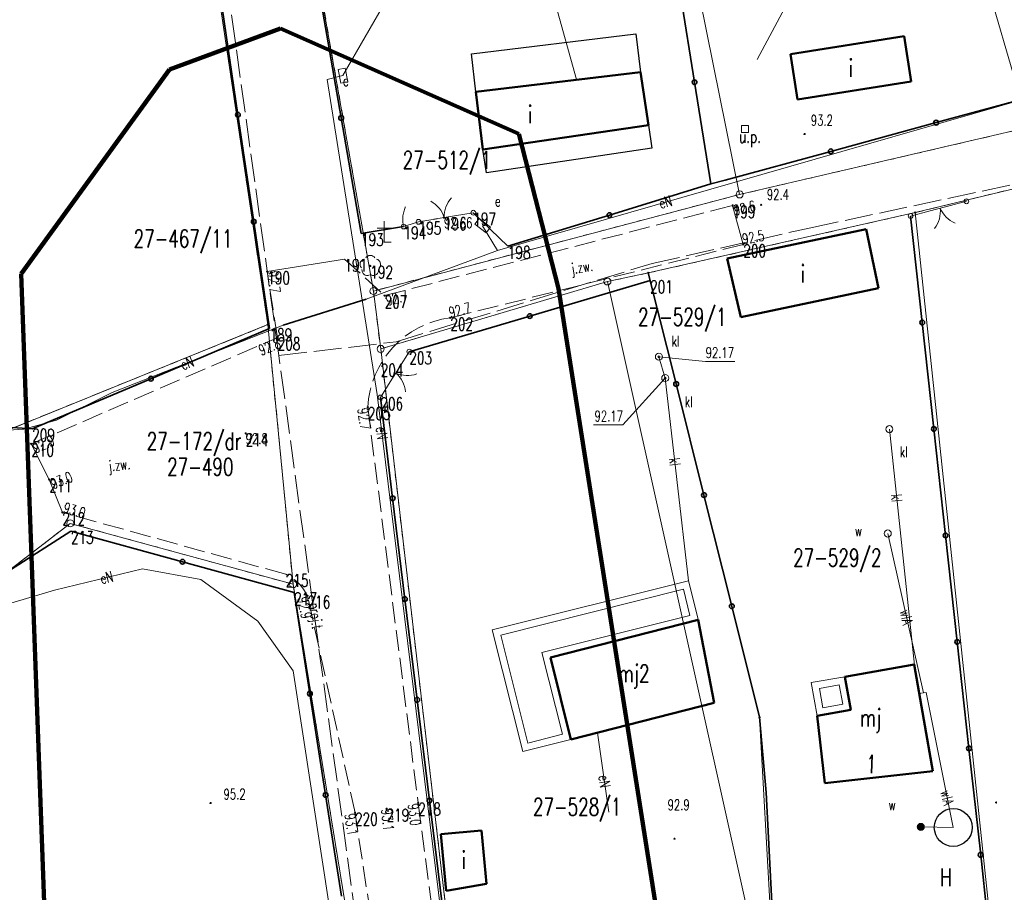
# Model space of a CAD drawing. Header units: metres. Extents: x 7542868 to 7543894, y 5828497 to 5830561.
# Tile 51 of 66: x 7543085 to 7543155, y 5830434 to 5830497. Entities that reach past the tile are written whole.
import ezdxf
from ezdxf.enums import TextEntityAlignment as Align

# ---------------------------------------------------------------- set-up
doc = ezdxf.new("R2010")
doc.units = ezdxf.units.M
for name, pattern in [('1', [0]), ('2_1', [0]), ('2_14', [1, -1]), ('2_BUIB12_02', [0]), ('2_BUIB12_03', [0]), ('2_KTJZ01', [2, 1.5, -0.5]), ('3_1', [0]), ('3_EGBB01', [0]), ('3_EGBI17', [0]), ('3_EGBT07', [0]), ('4_1', [0]), ('4_SUOP03_03', [0]), ('4_SUOP03_13', [0]), ('4_SUPE_01', [0]), ('4_SUPK_01', [0]), ('4_SUPT_P_01', [2.5, 2, -0.5]), ('4_SUPW_01', [0]), ('4_SUUS03', [0]), ('GDE', [0]), ('GUK', [2, 1.5, -0.5]), ('GUZ', [1, 0.5, -0.5])]:
    doc.linetypes.add(name, pattern=pattern)
doc.layers.get('0').update_dxf_attribs({"color": 250, "linetype": 'CONTINUOUS', "lineweight": 100})
for name, color, linetype, lineweight in [('BUIB_E_T_6', 7, 'CONTINUOUS', 18), ('BUIB_L_10', 7, '2_BUIB12_02', 25), ('BUIB_T_2', 7, 'CONTINUOUS', 18), ('Dzialki', 7, 'GDE', 18), ('EADTD_T_0', 7, 'CONTINUOUS', 25), ('EGBB_E_T_0', 7, 'CONTINUOUS', 25), ('EGBB_L_0', 7, '3_EGBB01', 50), ('EGBE_L_0', 7, '3_EGBT07', 18), ('EGBE_L_8', 7, '3_1', 18), ('Kontury', 3, 'GUK', 18), ('KTJZ_E_T_0', 7, 'CONTINUOUS', 15), ('KTJZ_L_0', 7, '2_KTJZ01', 18), ('KTOK_L_1', 7, '2_1', 18), ('KTOK_L_3', 7, '2_1', 18), ('KTOK_L_4', 7, 'CONTINUOUS', 35), ('Numery_dzialek', 7, 'CONTINUOUS', 13), ('Numery_uzytkow', 7, 'CONTINUOUS', 13), ('OBOO_T_0', 7, 'CONTINUOUS', 18), ('OBOP_T_1', 3, 'CONTINUOUS', 18), ('PIKIETY_T_0', 230, 'CONTINUOUS', 0), ('Punkty', 7, 'CONTINUOUS', 18), ('RTPW_T_0', 7, 'CONTINUOUS', 15), ('RTPW_T_1', 7, 'CONTINUOUS', 15), ('SUOE_L_1', 1, '4_SUOP03_13', 35), ('SUPE_E_T_3', 1, 'CONTINUOUS', 15), ('SUPE_L_3', 1, '4_SUPE_01', 18), ('SUPK_E_T_1', 34, 'CONTINUOUS', 15), ('SUPK_L_1', 34, '4_SUPK_01', 18), ('SUPP_E_T_6', 30, 'CONTINUOUS', 15), ('SUPP_L_6', 30, '4_SUPT_P_01', 18), ('SUPW_E_T_1', 5, 'CONTINUOUS', 15), ('SUPW_L_1', 5, '4_SUPW_01', 18), ('SUTK_T_0', 7, 'CONTINUOUS', 18), ('SUUE_E_T_2', 7, 'CONTINUOUS', 15), ('SUUE_T_3', 7, 'CONTINUOUS', 18), ('SUUK_E_T_3', 7, 'CONTINUOUS', 15), ('SUUK_T_2', 34, 'CONTINUOUS', 18), ('SUUK_T_4', 7, 'CONTINUOUS', 18), ('SUUW_E_T_0', 7, 'CONTINUOUS', 25), ('SUUW_E_T_3', 7, 'CONTINUOUS', 15), ('SUUW_E_T_8', 7, 'CONTINUOUS', 15), ('SUUW_L_0', 7, '4_1', 25), ('SUUW_T_11', 7, 'CONTINUOUS', 18), ('SUUW_T_3', 5, 'CONTINUOUS', 18), ('SUUW_T_5', 7, 'CONTINUOUS', 18), ('Uzytki', 7, 'GUZ', 18), ('ZASIEG_L_0', 3, '1', 100)]:
    doc.layers.add(name, color=color, linetype=linetype, lineweight=lineweight)
doc.styles.get("Standard").update_dxf_attribs({"font": 'Simplex.SHX', "width": 0.75})

# ---------------------------------------------------------------- blocks, each defined once
blk = doc.blocks.new('GRO')
at = {"linetype": 'CONTINUOUS'}
blk.add_circle((0, 0), 0.045, dxfattribs=at)
blk = doc.blocks.new('GRT')
at = {"linetype": 'CONTINUOUS'}
blk.add_circle((0, 0), 0.25, dxfattribs=at)
blk = doc.blocks.new('2_BUIB12_01')
at = {"linetype": 'CONTINUOUS'}
for p, q in [((-0.25, -0.25), (-0.25, 0.25)), ((-0.25, 0.25), (0.25, 0.25)), ((0.25, 0.25), (0.25, -0.25)), ((0.25, -0.25), (-0.25, -0.25))]:
    blk.add_line(p, q, dxfattribs=at)
blk = doc.blocks.new('2_OBOO01_01')
at = {"linetype": 'CONTINUOUS'}
for p, q in [((0, 1.5), (0, 0)), ((-0.5, 1), (0.5, 1)), ((0, 0), (0.5, 0))]:
    blk.add_line(p, q, dxfattribs=at)
blk = doc.blocks.new('2_OBOP02_01')
at = {"linetype": 'CONTINUOUS'}
blk.add_circle((0, 0), 0.045, dxfattribs=at)
for centre, start, end in [((0, 0.375), 30.14012, 149.85988), ((-0.357, 0.116), 102.14447, 221.86002), ((0.357, 0.116), 318.13998, 77.85553), ((-0.22, -0.303), 174.14818, 293.85423), ((0.22, -0.303), 246.14577, 5.85182)]:
    blk.add_arc(centre, 0.375, start, end, dxfattribs=at)
blk = doc.blocks.new('2_RTPW01')
at = {"linetype": 'CONTINUOUS'}
blk.add_circle((0, 0), 0.045, dxfattribs=at)
blk = doc.blocks.new('2_RTPW02')
at = {"linetype": 'CONTINUOUS'}
blk.add_circle((0, 0), 0.045, dxfattribs=at)
blk = doc.blocks.new('4_SUPS01_05')
at = {"linetype": 'CONTINUOUS'}
blk.add_circle((0, 0), 0.0625, dxfattribs=at)
blk = doc.blocks.new('4_SUUS18_01')
at = {"linetype": 'CONTINUOUS'}
for p, q in [((0.5, 0.25), (-0.5, 0.25)), ((-0.5, 0.25), (-0.5, -0.25)), ((0.5, -0.25), (0.5, 0.25)), ((-0.5, -0.25), (0.5, -0.25))]:
    blk.add_line(p, q, dxfattribs=at)
blk = doc.blocks.new('4_SUUS22_01')
at = {"linetype": 'CONTINUOUS'}
blk.add_circle((0, 0), 0.25, dxfattribs=at)
blk = doc.blocks.new('4_SUUS15_05')
at = {"linetype": 'CONTINUOUS'}
blk.add_circle((0, 0), 0.25, dxfattribs=at)
blk = doc.blocks.new('4_SUUS31_01')
at = {"linetype": 'CONTINUOUS'}
for radius in [0.25, 0.225, 0.2, 0.175, 0.15, 0.125, 0.1, 0.075, 0.05, 0.025, 0.00715]:
    blk.add_circle((0, 0), radius, dxfattribs=at)
blk = doc.blocks.new('4_SUUS15_08')
at = {"linetype": 'CONTINUOUS'}
blk.add_circle((0, 0), 0.25, dxfattribs=at)

msp = doc.modelspace()

# ---------------------------------------------------------------- linework, layer by layer
at = {"layer": 'BUIB_L_10', "linetype": '2_BUIB12_03'}
for p, q in [((7543117.501, 5830494.108), (7543129.223, 5830495.52)), ((7543129.223, 5830495.52), (7543129.552, 5830492.801)), ((7543117.83, 5830491.39), (7543117.501, 5830494.108)), ((7543129.552, 5830492.801), (7543117.83, 5830491.39)), ((7543118.329, 5830487.272), (7543130.128, 5830489.025)), ((7543130.128, 5830489.025), (7543130.37, 5830487.376)), ((7543118.57, 5830485.624), (7543118.329, 5830487.272)), ((7543130.37, 5830487.376), (7543118.57, 5830485.624))]:
    msp.add_line(p, q, dxfattribs=at)
at = {"layer": 'Dzialki'}
for p, q in [((7543103, 5830474.81), (7543090.43, 5830559.25)), ((7543136.62, 5830484.08), (7543121.36, 5830559.22)), ((7543110.52, 5830477.2), (7543096.49, 5830557.14)), ((7543136.62, 5830484.08), (7543164.16, 5830490.47)), ((7543160.36, 5830485.5), (7543149.13, 5830482.79)), ((7543110.52, 5830477.2), (7543136.62, 5830484.08)), ((7543149.13, 5830482.79), (7543130.11, 5830478.49)), ((7543155.75, 5830420.2), (7543149.13, 5830482.79)), ((7543130.11, 5830478.49), (7543127.2, 5830477.88)), ((7543138.04, 5830446.83), (7543130.11, 5830478.49)), ((7543127.2, 5830477.88), (7543111.04, 5830473.08)), ((7543139.35, 5830423.34), (7543127.2, 5830477.88)), ((7543111.04, 5830473.08), (7543110.52, 5830477.2)), ((7543084.03, 5830467.11), (7543103, 5830474.81)), ((7543104.8, 5830456.31), (7543103, 5830474.81)), ((7543116.74, 5830424.16), (7543111.04, 5830473.08)), ((7543080.17, 5830453.92), (7543088.92, 5830460.65)), ((7543088.92, 5830460.65), (7543104.8, 5830456.31)), ((7543110.87, 5830419.06), (7543104.8, 5830456.31)), ((7543139.35, 5830423.34), (7543138.04, 5830446.83))]:
    msp.add_line(p, q, dxfattribs=at)
at = {"layer": 'EGBB_L_0', "linetype": '3_EGBB01'}
for p, q in [((7543140.235, 5830494.066), (7543148.337, 5830495.363)), ((7543148.337, 5830495.363), (7543148.85, 5830492.136)), ((7543140.235, 5830494.066), (7543140.747, 5830490.839)), ((7543129.551, 5830492.801), (7543117.83, 5830491.39)), ((7543129.551, 5830492.801), (7543130.128, 5830489.025)), ((7543148.85, 5830492.136), (7543140.747, 5830490.839)), ((7543118.329, 5830487.272), (7543117.83, 5830491.39)), ((7543118.329, 5830487.272), (7543130.128, 5830489.025)), ((7543145.632, 5830481.602), (7543135.725, 5830479.522)), ((7543146.512, 5830477.407), (7543145.632, 5830481.602)), ((7543135.725, 5830479.522), (7543136.705, 5830475.349)), ((7543136.705, 5830475.349), (7543146.512, 5830477.407)), ((7543123.131, 5830451.09), (7543133.673, 5830453.789)), ((7543133.673, 5830453.789), (7543134.815, 5830447.877)), ((7543124.592, 5830445.26), (7543123.131, 5830451.09)), ((7543149.049, 5830450.591), (7543144.124, 5830449.726)), ((7543149.746, 5830446.655), (7543149.049, 5830450.591)), ((7543144.124, 5830449.726), (7543144.541, 5830447.359)), ((7543134.815, 5830447.877), (7543124.592, 5830445.26)), ((7543144.541, 5830447.359), (7543142.133, 5830446.942)), ((7543142.697, 5830442.135), (7543142.133, 5830446.942)), ((7543150.392, 5830442.989), (7543149.746, 5830446.655)), ((7543142.697, 5830442.135), (7543150.392, 5830442.989)), ((7543118.226, 5830438.774), (7543115.328, 5830438.514)), ((7543115.328, 5830438.514), (7543115.696, 5830434.476)), ((7543118.573, 5830434.976), (7543118.226, 5830438.774)), ((7543115.696, 5830434.476), (7543118.573, 5830434.976))]:
    msp.add_line(p, q, dxfattribs=at)
at = {"layer": 'EGBE_L_0', "linetype": '3_EGBT07'}
for p, q in [((7543118.987, 5830453.062), (7543132.975, 5830456.56)), ((7543119.594, 5830452.698), (7543132.612, 5830455.954)), ((7543132.612, 5830455.954), (7543133.078, 5830454.098)), ((7543132.975, 5830456.56), (7543133.685, 5830453.734)), ((7543133.078, 5830454.098), (7543122.525, 5830451.454)), ((7543133.685, 5830453.734), (7543123.131, 5830451.09)), ((7543121.158, 5830444.396), (7543118.987, 5830453.062)), ((7543121.521, 5830445.003), (7543119.594, 5830452.698)), ((7543122.525, 5830451.454), (7543123.986, 5830445.623)), ((7543123.131, 5830451.09), (7543124.592, 5830445.26)), ((7543141.724, 5830449.304), (7543144.123, 5830449.726)), ((7543144.123, 5830449.726), (7543144.54, 5830447.359)), ((7543142.133, 5830446.942), (7543141.724, 5830449.304)), ((7543142.301, 5830448.898), (7543143.718, 5830449.147)), ((7543142.54, 5830447.52), (7543142.301, 5830448.898)), ((7543143.718, 5830449.147), (7543143.961, 5830447.766)), ((7543143.961, 5830447.766), (7543142.54, 5830447.52)), ((7543144.54, 5830447.359), (7543142.133, 5830446.942)), ((7543123.986, 5830445.623), (7543121.521, 5830445.003)), ((7543124.592, 5830445.26), (7543121.158, 5830444.396))]:
    msp.add_line(p, q, dxfattribs=at)
at = {"layer": 'EGBE_L_8', "linetype": '3_EGBI17'}
for p, q in [((7543117.5, 5830494.107), (7543129.222, 5830495.519)), ((7543129.222, 5830495.519), (7543129.551, 5830492.801)), ((7543117.83, 5830491.39), (7543117.5, 5830494.107)), ((7543129.551, 5830492.801), (7543117.83, 5830491.39)), ((7543118.329, 5830487.272), (7543130.128, 5830489.024)), ((7543130.128, 5830489.024), (7543130.369, 5830487.376)), ((7543118.57, 5830485.623), (7543118.329, 5830487.272)), ((7543130.369, 5830487.376), (7543118.57, 5830485.623))]:
    msp.add_line(p, q, dxfattribs=at)
at = {"layer": 'Kontury'}
for p, q in [((7543098.52, 5830504.91), (7543103, 5830474.81)), ((7543103, 5830474.81), (7543084.03, 5830467.11))]:
    msp.add_line(p, q, dxfattribs=at)
at = {"layer": 'KTJZ_L_0', "linetype": '2_KTJZ01'}
for p, q in [((7543111.32, 5830476.87), (7543136.12, 5830483.3)), ((7543136.88, 5830480.52), (7543116, 5830475.29)), ((7543108.46, 5830479.48), (7543111.32, 5830476.87)), ((7543103.682, 5830473.878), (7543102.96, 5830478.58)), ((7543086.14, 5830466.31), (7543103.682, 5830473.878)), ((7543110.12, 5830468.92), (7543113.71, 5830440.74)), ((7543104.27, 5830457.03), (7543088.36, 5830461.43)), ((7543109.21, 5830440.03), (7543105.83, 5830455.49)), ((7543113.71, 5830440.74), (7543115.6, 5830426.38)), ((7543112.13, 5830420.91), (7543109.21, 5830440.03))]:
    msp.add_line(p, q, dxfattribs=at)
at = {"layer": 'KTJZ_L_0', "linetype": '2_14'}
for p, q in [((7543136.12, 5830483.3), (7543136.88, 5830480.52)), ((7543102.96, 5830478.58), (7543108.46, 5830479.48)), ((7543087.42, 5830463.77), (7543086.14, 5830466.31)), ((7543088.36, 5830461.43), (7543087.42, 5830463.77))]:
    msp.add_line(p, q, dxfattribs=at)
at = {"layer": 'KTJZ_L_0', "linetype": '2_KTJZ01'}
for centre, radius, start, end in [((7543116.863, 5830468.594), 6.751, 97.34698, 177.23424), ((7543102.756, 5830453.936), 3.444, 26.81464, 63.92465)]:
    msp.add_arc(centre, radius, start, end, dxfattribs=at)
at = {"layer": 'KTOK_L_1'}
for p, q in [((7543151.634, 5830483.291), (7543150.184, 5830482.909)), ((7543152.78, 5830483.592), (7543151.392, 5830483.227)), ((7543114.827, 5830482.311), (7543116.306, 5830482.558)), ((7543116.306, 5830482.558), (7543117.64, 5830482.78)), ((7543150.184, 5830482.909), (7543148.796, 5830482.544)), ((7543113.74, 5830482.13), (7543115.074, 5830482.352)), ((7543113.08, 5830472.88), (7543112.384, 5830471.778)), ((7543112.517, 5830471.99), (7543111.716, 5830470.722)), ((7543111.716, 5830470.722), (7543111.02, 5830469.62))]:
    msp.add_line(p, q, dxfattribs=at)
for centre in [(7543152.78, 5830483.592), (7543117.64, 5830482.78), (7543148.796, 5830482.544), (7543113.74, 5830482.13), (7543113.08, 5830472.88), (7543111.02, 5830469.62)]:
    msp.add_circle(centre, 0.17, dxfattribs=at)
for centre, start, end in [((7543113.658, 5830481.836), 17.40678, 61.48115), ((7543117.566, 5830482.487), 137.4435, 181.51787), ((7543148.923, 5830482.863), 322.72021, 6.79458), ((7543152.754, 5830483.871), 202.68348, 246.75786), ((7543112.941, 5830473.178), 245.65559, 289.72996), ((7543110.825, 5830469.829), 5.69231, 49.76668)]:
    msp.add_arc(centre, 2, start, end, dxfattribs=at)
at = {"layer": 'KTOK_L_3'}
for p, q in [((7543112.627, 5830482.469), (7543112.628, 5830482.564)), ((7543112.628, 5830482.564), (7543112.647, 5830482.654)), ((7543112.647, 5830482.654), (7543112.662, 5830482.753)), ((7543112.662, 5830482.753), (7543112.684, 5830482.833)), ((7543112.684, 5830482.833), (7543112.703, 5830482.923)), ((7543112.703, 5830482.923), (7543112.731, 5830483.006)), ((7543112.731, 5830483.006), (7543112.76, 5830483.088)), ((7543112.76, 5830483.088), (7543112.796, 5830483.173)), ((7543112.796, 5830483.173), (7543112.811, 5830483.199)), ((7543112.617, 5830482.277), (7543112.619, 5830482.372)), ((7543112.623, 5830482.184), (7543112.617, 5830482.277)), ((7543112.619, 5830482.372), (7543112.627, 5830482.469)), ((7543112.625, 5830482.08), (7543112.623, 5830482.184)), ((7543112.638, 5830481.99), (7543112.625, 5830482.08)), ((7543112.654, 5830481.89), (7543112.638, 5830481.99)), ((7543112.67, 5830481.79), (7543112.654, 5830481.89)), ((7543112.67, 5830481.79), (7543113.205, 5830481.96)), ((7543113.205, 5830481.96), (7543113.74, 5830482.13))]:
    msp.add_line(p, q, dxfattribs=at)
for centre in [(7543112.67, 5830481.79), (7543113.74, 5830482.13)]:
    msp.add_circle(centre, 0.17, dxfattribs=at)
at = {"layer": 'KTOK_L_4'}
for p, q in [((7543133.408, 5830492.073), (7543132.24, 5830499.32)), ((7543100.868, 5830489.76), (7543099.741, 5830497.381)), ((7543106.805, 5830497.743), (7543108.222, 5830489.527)), ((7543134.576, 5830484.826), (7543133.408, 5830492.073)), ((7543150.624, 5830489.194), (7543158.137, 5830491.24)), ((7543101.994, 5830482.14), (7543100.868, 5830489.76)), ((7543108.222, 5830489.527), (7543109.64, 5830481.31)), ((7543143.11, 5830487.148), (7543150.624, 5830489.194)), ((7543135.596, 5830485.102), (7543143.11, 5830487.148)), ((7543127.338, 5830482.608), (7543134.576, 5830484.826)), ((7543134.576, 5830484.826), (7543135.596, 5830485.102)), ((7543117.64, 5830482.78), (7543120.1, 5830480.39)), ((7543120.1, 5830480.39), (7543127.338, 5830482.608)), ((7543103.12, 5830474.52), (7543101.994, 5830482.14)), ((7543149.629, 5830474.96), (7543148.796, 5830482.544)), ((7543109.64, 5830481.31), (7543112.67, 5830481.79)), ((7543132.095, 5830470.578), (7543130.112, 5830478.493)), ((7543130.24, 5830477.95), (7543121.66, 5830475.415)), ((7543121.66, 5830475.415), (7543113.08, 5830472.88)), ((7543150.462, 5830467.376), (7543149.629, 5830474.96)), ((7543094.665, 5830470.955), (7543103.12, 5830474.52)), ((7543086.21, 5830467.39), (7543094.665, 5830470.955)), ((7543134.078, 5830462.663), (7543132.095, 5830470.578)), ((7543111.893, 5830462.44), (7543111.02, 5830469.62)), ((7543083.05, 5830467.584), (7543086.21, 5830467.39)), ((7543151.295, 5830459.792), (7543150.462, 5830467.376)), ((7543112.767, 5830455.26), (7543111.893, 5830462.44)), ((7543136.06, 5830454.749), (7543134.078, 5830462.663)), ((7543088.97, 5830460.1), (7543084.65, 5830457.336)), ((7543088.97, 5830460.1), (7543096.92, 5830457.915)), ((7543152.128, 5830452.208), (7543151.295, 5830459.792)), ((7543096.92, 5830457.915), (7543104.87, 5830455.73)), ((7543104.87, 5830455.73), (7543105.994, 5830448.518)), ((7543113.64, 5830448.08), (7543112.767, 5830455.26)), ((7543138.043, 5830446.834), (7543136.06, 5830454.749)), ((7543152.961, 5830444.623), (7543152.128, 5830452.208)), ((7543105.994, 5830448.518), (7543107.118, 5830441.306)), ((7543114.513, 5830440.9), (7543113.64, 5830448.08)), ((7543138.511, 5830441.476), (7543138.043, 5830446.834)), ((7543153.794, 5830437.039), (7543152.961, 5830444.623)), ((7543107.118, 5830441.306), (7543108.242, 5830434.094)), ((7543138.975, 5830432.298), (7543138.511, 5830441.476)), ((7543115.387, 5830433.72), (7543114.513, 5830440.9)), ((7543154.627, 5830429.455), (7543153.794, 5830437.039))]:
    msp.add_line(p, q, dxfattribs=at)
for centre in [(7543133.408, 5830492.073), (7543100.868, 5830489.76), (7543108.222, 5830489.527), (7543150.624, 5830489.194), (7543143.11, 5830487.148), (7543127.338, 5830482.608), (7543101.994, 5830482.14), (7543121.66, 5830475.415), (7543149.629, 5830474.96), (7543094.665, 5830470.955), (7543132.095, 5830470.578), (7543150.462, 5830467.376), (7543111.893, 5830462.44), (7543134.078, 5830462.663), (7543151.295, 5830459.792), (7543096.92, 5830457.915), (7543112.767, 5830455.26), (7543136.06, 5830454.749), (7543152.128, 5830452.208), (7543105.994, 5830448.518), (7543113.64, 5830448.08), (7543152.961, 5830444.623), (7543107.118, 5830441.306), (7543114.513, 5830440.9), (7543153.794, 5830437.039)]:
    msp.add_circle(centre, 0.17, dxfattribs=at)
at = {"layer": 'SUOE_L_1', "linetype": '4_SUOP03_03'}
msp.add_line((7543104.084, 5830474.761), (7543110.012, 5830476.613), dxfattribs=at)
at = {"layer": 'SUOE_L_1', "linetype": '4_1'}
msp.add_line((7543104.084, 5830474.761), (7543110.012, 5830476.613), dxfattribs=at)
at = {"layer": 'SUPE_L_3', "linetype": '4_SUPE_01'}
for p, q in [((7543108.35, 5830492.544), (7543119.576, 5830512.145)), ((7543119.906, 5830510.687), (7543124.995, 5830492.26)), ((7543150.783, 5830511.007), (7543156.143, 5830492.605)), ((7543107.232, 5830492.266), (7543108.35, 5830492.544)), ((7543110.789, 5830469.827), (7543107.232, 5830492.266)), ((7543119.369, 5830480.099), (7543158.137, 5830491.24)), ((7543119.369, 5830480.099), (7543118.307, 5830481.855)), ((7543110.012, 5830476.613), (7543119.369, 5830480.099)), ((7543104.084, 5830474.761), (7543110.012, 5830476.613)), ((7543091.905, 5830469.966), (7543104.084, 5830474.761)), ((7543087.948, 5830467.998), (7543091.905, 5830469.966)), ((7543116.079, 5830426.928), (7543110.789, 5830469.827)), ((7543085.602, 5830467.351), (7543087.948, 5830467.998)), ((7543082.993, 5830467.183), (7543085.602, 5830467.351)), ((7543087.8, 5830455.903), (7543094.079, 5830457.403)), ((7543094.079, 5830457.403), (7543098.232, 5830456.649)), ((7543098.232, 5830456.649), (7543102.295, 5830453.676)), ((7543083.634, 5830454.67), (7543087.8, 5830455.903)), ((7543102.295, 5830453.676), (7543104.793, 5830450.149)), ((7543104.793, 5830450.149), (7543109.456, 5830419.811)), ((7543127.309, 5830440.088), (7543126.483, 5830445.733))]:
    msp.add_line(p, q, dxfattribs=at)
at = {"layer": 'SUPK_L_1', "linetype": '4_SUPK_01'}
for p, q in [((7543137.867, 5830493.69), (7543142.282, 5830501.966)), ((7543130.863, 5830472.518), (7543131.314, 5830471)), ((7543131.314, 5830471), (7543132.975, 5830456.56)), ((7543147.292, 5830467.361), (7543149.136, 5830450.099))]:
    msp.add_line(p, q, dxfattribs=at)
at = {"layer": 'SUPK_L_1', "linetype": '4_1'}
for p, q in [((7543137.867, 5830493.69), (7543142.282, 5830501.966)), ((7543131.314, 5830471), (7543130.863, 5830472.518)), ((7543132.975, 5830456.56), (7543131.314, 5830471)), ((7543147.292, 5830467.361), (7543149.136, 5830450.099))]:
    msp.add_line(p, q, dxfattribs=at)
at = {"layer": 'SUPP_L_6', "linetype": '4_SUPT_P_01'}
for p, q in [((7543103.784, 5830472.601), (7543096.91, 5830522.134)), ((7543141.685, 5830481.71), (7543183.145, 5830490.573)), ((7543130.379, 5830479.16), (7543141.685, 5830481.71)), ((7543112.14, 5830473.584), (7543130.379, 5830479.16)), ((7543103.784, 5830472.601), (7543112.14, 5830473.584)), ((7543111.313, 5830417.512), (7543103.784, 5830472.601))]:
    msp.add_line(p, q, dxfattribs=at)
at = {"layer": 'SUPW_L_1', "linetype": '4_SUPW_01'}
for p, q in [((7543147.174, 5830459.929), (7543149.711, 5830448.575)), ((7543149.711, 5830448.575), (7543149.415, 5830448.523)), ((7543149.908, 5830448.61), (7543149.711, 5830448.575)), ((7543151.84, 5830438.989), (7543149.908, 5830448.61)), ((7543151.84, 5830438.989), (7543149.529, 5830439.032))]:
    msp.add_line(p, q, dxfattribs=at)
at = {"layer": 'SUPW_L_1', "linetype": '4_1'}
for p, q in [((7543147.174, 5830459.929), (7543149.711, 5830448.575)), ((7543149.415, 5830448.523), (7543149.711, 5830448.575)), ((7543149.711, 5830448.575), (7543149.908, 5830448.61)), ((7543149.908, 5830448.61), (7543151.84, 5830438.989)), ((7543151.84, 5830438.989), (7543149.529, 5830439.032))]:
    msp.add_line(p, q, dxfattribs=at)
at = {"layer": 'SUTK_T_0', "linetype": 'CONTINUOUS'}
for p, q in [((7543130.863, 5830472.518), (7543134.196, 5830472.189)), ((7543134.196, 5830472.189), (7543136.286, 5830472.189)), ((7543131.314, 5830471), (7543128.304, 5830467.668)), ((7543126.214, 5830467.668), (7543128.304, 5830467.668))]:
    msp.add_line(p, q, dxfattribs=at)
at = {"layer": 'SUUW_L_0', "linetype": '4_SUUS03'}
msp.add_circle((7543151.84, 5830438.989), 1.35, dxfattribs=at)
at = {"layer": 'Uzytki'}
for p, q in [((7543096.49, 5830557.14), (7543110.52, 5830477.2)), ((7543098.52, 5830504.91), (7543103, 5830474.81)), ((7543164.16, 5830490.47), (7543136.62, 5830484.08)), ((7543160.36, 5830485.5), (7543149.13, 5830482.79)), ((7543136.62, 5830484.08), (7543110.52, 5830477.2)), ((7543149.13, 5830482.79), (7543130.11, 5830478.49)), ((7543130.11, 5830478.49), (7543127.2, 5830477.88)), ((7543127.2, 5830477.88), (7543111.04, 5830473.08)), ((7543110.52, 5830477.2), (7543111.04, 5830473.08)), ((7543084.03, 5830467.11), (7543103, 5830474.81)), ((7543103, 5830474.81), (7543104.8, 5830456.31)), ((7543111.04, 5830473.08), (7543116.74, 5830424.16)), ((7543088.92, 5830460.65), (7543080.17, 5830453.92)), ((7543104.8, 5830456.31), (7543088.92, 5830460.65)), ((7543104.8, 5830456.31), (7543110.87, 5830419.06))]:
    msp.add_line(p, q, dxfattribs=at)
at = {"layer": 'ZASIEG_L_0', "linetype": '1'}
for p, q in [((7543095.997, 5830492.992), (7543103.893, 5830495.905)), ((7543103.893, 5830495.905), (7543120.885, 5830488.399)), ((7543085.426, 5830478.436), (7543095.997, 5830492.992)), ((7543120.885, 5830488.399), (7543123.701, 5830477.374)), ((7543090.764, 5830332.885), (7543085.426, 5830478.436)), ((7543123.701, 5830477.374), (7543133.014, 5830418.478))]:
    msp.add_line(p, q, dxfattribs=at)

# ---------------------------------------------------------------- block references
at = {"layer": 'BUIB_T_2'}
msp.add_blockref('2_BUIB12_01', (7543136.991, 5830488.733), dxfattribs=at)
at = {"layer": 'OBOO_T_0'}
msp.add_blockref('2_OBOO01_01', (7543111.294, 5830480.682), dxfattribs=at)
at = {"layer": 'OBOP_T_1'}
msp.add_blockref('2_OBOP02_01', (7543110.3, 5830478.99), dxfattribs=at)
at = {"layer": 'Punkty'}
for name, p in [('GRT', (7543136.62, 5830484.08)), ('GRO', (7543149.13, 5830482.79)), ('GRO', (7543130.11, 5830478.49)), ('GRT', (7543127.2, 5830477.88)), ('GRT', (7543110.52, 5830477.2)), ('GRO', (7543103, 5830474.81)), ('GRT', (7543111.04, 5830473.08)), ('GRT', (7543088.92, 5830460.65)), ('GRT', (7543104.8, 5830456.31)), ('GRO', (7543138.04, 5830446.83))]:
    msp.add_blockref(name, p, dxfattribs=at)
at = {"layer": 'RTPW_T_0', "rotation": 269.9999974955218}
for p in [(7543141.249, 5830488.385), (7543138.149, 5830483.34), (7543098.92, 5830440.73), (7543154.888, 5830440.77), (7543131.973, 5830438.19)]:
    msp.add_blockref('2_RTPW01', p, dxfattribs=at)
at = {"layer": 'RTPW_T_0'}
for p in [(7543136.12, 5830483.3), (7543136.88, 5830480.52), (7543102.96, 5830478.58), (7543111.32, 5830476.87), (7543116, 5830475.29), (7543103.7, 5830473.89), (7543110.12, 5830468.92), (7543101.42, 5830467.06), (7543086.14, 5830466.31), (7543087.42, 5830463.77), (7543088.36, 5830461.43), (7543105.83, 5830455.49), (7543113.71, 5830440.74), (7543109.21, 5830440.03), (7543111.46, 5830440.32)]:
    msp.add_blockref('2_RTPW01', p, dxfattribs=at)
at = {"layer": 'RTPW_T_1'}
msp.add_blockref('2_RTPW02', (7543115.55, 5830482.43), dxfattribs=at)
at = {"layer": 'SUTK_T_0'}
for p in [(7543130.863, 5830472.518), (7543131.314, 5830471)]:
    msp.add_blockref('4_SUPS01_05', p, dxfattribs=at)
at = {"layer": 'SUUE_T_3'}
for p, rotation in [((7543108.35, 5830492.544), 280.7452989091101), ((7543118.307, 5830481.855), 322.5284893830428)]:
    msp.add_blockref('4_SUUS18_01', p, dxfattribs=dict(at, rotation=rotation))
at = {"layer": 'SUUK_T_2'}
for p in [(7543130.863, 5830472.518), (7543131.314, 5830471), (7543147.292, 5830467.361)]:
    msp.add_blockref('4_SUUS15_05', p, dxfattribs=at)
at = {"layer": 'SUUK_T_4'}
for p in [(7543130.863, 5830472.518), (7543131.314, 5830471), (7543147.292, 5830467.361)]:
    msp.add_blockref('4_SUUS22_01', p, dxfattribs=at)
at = {"layer": 'SUUW_T_11'}
msp.add_blockref('4_SUUS31_01', (7543149.529, 5830439.032), dxfattribs=at)
at = {"layer": 'SUUW_T_3'}
msp.add_blockref('4_SUUS15_08', (7543147.174, 5830459.929), dxfattribs=at)
at = {"layer": 'SUUW_T_5'}
msp.add_blockref('4_SUUS22_01', (7543147.174, 5830459.929), dxfattribs=at)

# ---------------------------------------------------------------- texts
at = {"layer": 'BUIB_E_T_6', "width": 0.7}
msp.add_text('u.p.', height=0.9, dxfattribs=at).set_placement((7543136.572, 5830488.656), align=Align.TOP_LEFT)
at = {"layer": 'EADTD_T_0', "oblique": 15, "width": 0.7}
msp.add_text('1', height=1.25, rotation=13.3891, dxfattribs=at).set_placement((7543145.623, 5830442.756))
at = {"layer": 'EGBB_E_T_0', "width": 0.7}
for s, p in [('i', (7543144.542, 5830493.101)), ('i', (7543121.691, 5830489.819)), ('i', (7543141.131, 5830478.47)), ('mj2', (7543129.077, 5830449.781)), ('mj', (7543145.961, 5830446.628)), ('i', (7543116.956, 5830436.685))]:
    msp.add_text(s, height=1.25, dxfattribs=at).set_placement(p, align=Align.MIDDLE)
at = {"layer": 'KTJZ_E_T_0', "width": 0.7}
for rotation, p in [(8.74616, (7543125.402, 5830478.792)), (6.34018, (7543092.431, 5830464.706))]:
    msp.add_text('j.zw.', height=0.75, rotation=rotation, dxfattribs=at).set_placement(p, align=Align.MIDDLE)
at = {"layer": 'Numery_dzialek', "width": 0.7}
for s, p in [('27-512/1', (7543112.609, 5830487.159)), ('27-467/11', (7543093.431, 5830481.561)), ('27-529/1', (7543129.38, 5830475.98)), ('27-490', (7543095.824, 5830465.303)), ('27-529/2', (7543140.43, 5830458.83)), ('27-528/1', (7543121.891, 5830441.08))]:
    msp.add_text(s, height=1.25, dxfattribs=at).set_placement(p, align=Align.TOP_LEFT)
at = {"layer": 'Numery_uzytkow', "width": 0.7}
msp.add_text('27-172/dr', height=1.25, dxfattribs=at).set_placement((7543094.37, 5830467.131), align=Align.TOP_LEFT)
at = {"layer": 'PIKIETY_T_0', "width": 0.7}
for s, p in [('199', (7543136.12, 5830483.3)), ('197', (7543117.64, 5830482.78)), ('195', (7543113.74, 5830482.13)), ('196', (7543115.55, 5830482.43)), ('193', (7543109.64, 5830481.31)), ('194', (7543112.67, 5830481.79)), ('200', (7543136.88, 5830480.52)), ('198', (7543120.1, 5830480.39)), ('191', (7543108.46, 5830479.48)), ('190', (7543102.96, 5830478.58)), ('192', (7543110.3, 5830478.99)), ('201', (7543130.24, 5830477.95)), ('207', (7543111.32, 5830476.87)), ('202', (7543116, 5830475.29)), ('189', (7543103.12, 5830474.52)), ('208', (7543103.7, 5830473.89)), ('203', (7543113.08, 5830472.88)), ('204', (7543111.04, 5830472.01)), ('206', (7543111.02, 5830469.62)), ('205', (7543110.12, 5830468.92)), ('209', (7543086.21, 5830467.39)), ('214', (7543101.42, 5830467.06)), ('210', (7543086.14, 5830466.31)), ('211', (7543087.42, 5830463.77)), ('212', (7543088.36, 5830461.43)), ('213', (7543088.97, 5830460.1)), ('215', (7543104.27, 5830457.03)), ('217', (7543104.87, 5830455.73)), ('216', (7543105.83, 5830455.49)), ('218', (7543113.71, 5830440.74)), ('220', (7543109.21, 5830440.03)), ('219', (7543111.46, 5830440.32))]:
    msp.add_text(s, height=0.9, dxfattribs=at).set_placement(p, align=Align.TOP_LEFT)
at = {"layer": 'RTPW_T_0', "width": 0.7}
for s, p in [('93.2', (7543141.689, 5830489.74)), ('92.4', (7543138.561, 5830484.45)), ('92.8', (7543101.42, 5830467.06)), ('95.2', (7543099.842, 5830441.735)), ('92.9', (7543131.485, 5830440.976))]:
    msp.add_text(s, height=0.75, dxfattribs=at).set_placement(p, align=Align.TOP_LEFT)
for s, rotation, p in [('92.6', 13.23952, (7543136.12, 5830483.3)), ('92.7', 14.47311, (7543111.32, 5830476.87)), ('92.7', 278.46356, (7543110.12, 5830468.92)), ('92.9', 23.88229, (7543086.14, 5830466.31)), ('93.0', 22.26731, (7543087.42, 5830463.77)), ('92.9', 281.69346, (7543105.83, 5830455.49)), ('93.0', 277.73212, (7543113.71, 5830440.74)), ('93.1', 278.27563, (7543109.21, 5830440.03))]:
    msp.add_text(s, height=0.75, rotation=rotation, dxfattribs=at).set_placement(p, align=Align.TOP_LEFT)
for s, rotation, p in [('92.5', 10.44999, (7543136.88, 5830480.52)), ('92.7', 277.15, (7543102.96, 5830478.58)), ('92.7', 13.9124, (7543116, 5830475.29)), ('93.0', 344.00258, (7543088.36, 5830461.43))]:
    msp.add_text(s, height=0.75, rotation=rotation, dxfattribs=at).set_placement(p)
msp.add_text('92.8', height=0.75, rotation=22.86932, dxfattribs=at).set_placement((7543103.7, 5830473.89), align=Align.TOP_RIGHT)
msp.add_text('93.1', height=0.75, rotation=275.71, dxfattribs=at).set_placement((7543111.46, 5830440.32), align=Align.MIDDLE_LEFT)
at = {"layer": 'RTPW_T_1', "width": 0.7}
msp.add_text('92.66', height=0.75, dxfattribs=at).set_placement((7543115.55, 5830482.43), align=Align.TOP_LEFT)
at = {"layer": 'SUPE_E_T_3', "width": 0.7}
for rotation, p in [(15.78999, (7543131.333, 5830483.537)), (21.49317, (7543097.245, 5830472.068)), (277.02919, (7543111.127, 5830467.085)), (13.43631, (7543091.509, 5830456.789)), (278.31747, (7543126.99, 5830442.27))]:
    msp.add_text('eN', height=0.75, rotation=rotation, dxfattribs=at).set_placement(p, align=Align.MIDDLE)
at = {"layer": 'SUPK_E_T_1', "width": 0.7}
for rotation, p in [(276.56082, (7543132.001, 5830465.029)), (276.0983, (7543147.816, 5830462.453))]:
    msp.add_text('kl', height=0.75, rotation=rotation, dxfattribs=at).set_placement(p, align=Align.MIDDLE)
at = {"layer": 'SUPP_E_T_6', "width": 0.7}
msp.add_text('proj.t', height=0.75, rotation=277.78286, dxfattribs=at).set_placement((7543106.32, 5830454.049), align=Align.MIDDLE)
at = {"layer": 'SUPW_E_T_1', "width": 0.7}
for rotation, p in [(282.59674, (7543148.505, 5830453.973)), (284.27, (7543151.413, 5830441.116))]:
    msp.add_text('wlA', height=0.75, rotation=rotation, dxfattribs=at).set_placement(p, align=Align.MIDDLE)
at = {"layer": 'SUTK_T_0', "width": 0.7}
msp.add_text('92.17', height=0.75, dxfattribs=at).set_placement((7543134.196, 5830472.439))
msp.add_text('92.17', height=0.75, dxfattribs=at).set_placement((7543128.304, 5830467.918), align=Align.RIGHT)
at = {"layer": 'SUUE_E_T_2', "width": 0.7}
for p in [(7543108.35, 5830492.544), (7543119.18, 5830483.979)]:
    msp.add_text('e', height=0.75, dxfattribs=at).set_placement(p, align=Align.TOP_LEFT)
at = {"layer": 'SUUK_E_T_3', "width": 0.7}
for p in [(7543131.775, 5830473.256), (7543132.709, 5830468.939), (7543148.029, 5830465.369)]:
    msp.add_text('kl', height=0.75, dxfattribs=at).set_placement(p)
at = {"layer": 'SUUW_E_T_0', "width": 0.7}
msp.add_text('H', height=1.25, dxfattribs=at).set_placement((7543150.91, 5830434.81))
at = {"layer": 'SUUW_E_T_3', "width": 0.7}
msp.add_text('w', height=0.75, dxfattribs=at).set_placement((7543144.839, 5830459.748))
at = {"layer": 'SUUW_E_T_8', "width": 0.7}
msp.add_text('w', height=0.75, dxfattribs=at).set_placement((7543147.238, 5830440.968), align=Align.TOP_LEFT)

doc.saveas('drawing.dxf')
